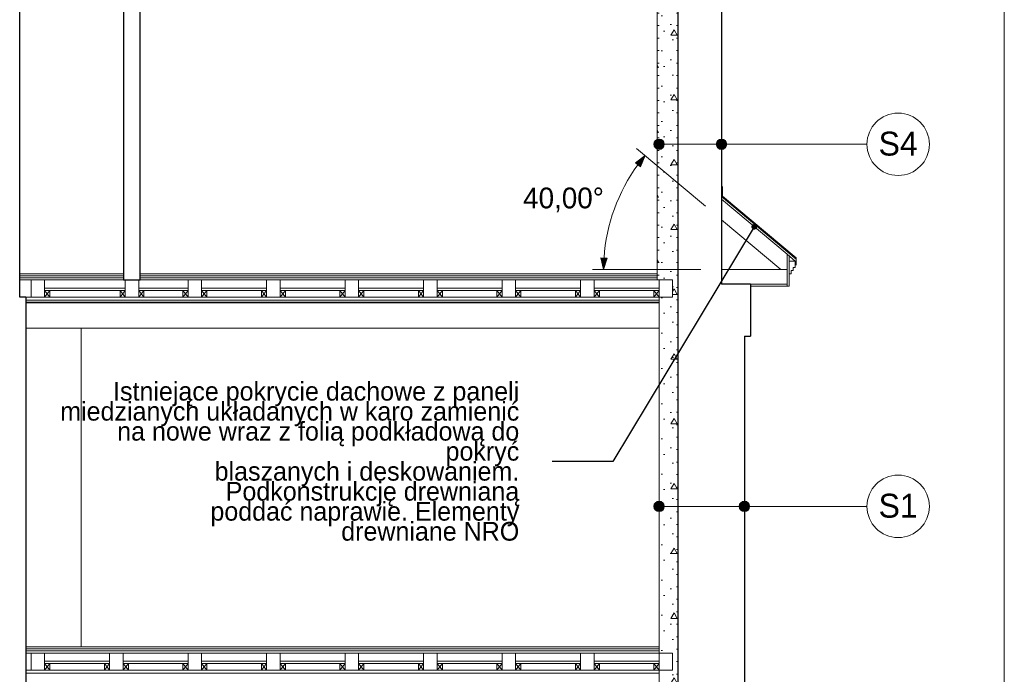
# Model space of a CAD drawing. Extents: x -396299 to -11759, y -15022 to 18278.
# Tile 152 of 205: x -97524 to -88054, y 4138 to 10438. Entities that reach past the tile are written whole.
import ezdxf

# ---------------------------------------------------------------- set-up
doc = ezdxf.new("R2010")
doc.units = 0
doc.header["$MEASUREMENT"] = 0
for name, color, linetype, lineweight in [('0_Nr_Pióra__21', 7, 'Continuous', 13), ('0_Nr_Pióra__5', 7, 'Continuous', 13), ('Arch ocieplenie_Nr_Pióra__21', 7, 'Continuous', 13), ('Arch opisy_Nr_Pióra__1', 7, 'Continuous', 25), ('Arch opisy_Nr_Pióra__21', 7, 'Continuous', 13), ('ARCH TABELA_Nr_Pióra__21', 7, 'Continuous', 13), ('INWENT DACH_Nr_Pióra__21', 7, 'Continuous', 13), ('INWENT DACH_Nr_Pióra__5', 7, 'Continuous', 13), ('INWENT STROPY_Nr_Pióra__21', 7, 'Continuous', 13), ('INWENT.ŚCIANY_Nr_Pióra__1', 7, 'Continuous', 25), ('INWENT.ŚCIANY_Nr_Pióra__5', 7, 'Continuous', 13), ('Inwentaryzacja Konst._Nr_Pióra__5', 7, 'Continuous', 13)]:
    doc.layers.add(name, color=color, linetype=linetype, lineweight=lineweight)
doc.layers.add('Arch ocieplenie', color=7, linetype='Continuous')
doc.layers.add('Arch opisy', color=7, linetype='Continuous')
doc.layers.add('Inwentaryzacja Konst._Nr_Pióra__25', color=7, linetype='Continuous', lineweight=15, true_color=0x40a5ff)
doc.styles.add('GENERATED_STYLE_1', font='txt')
doc.styles.add('GENERATED_STYLE_3', font='txt')
doc.dimstyles.new('GENERATED_STYLE__10', dxfattribs={"dimtxt": 200, "dimasz": 110.144928, "dimexe": 0.18, "dimexo": 40, "dimgap": 0.09, "dimtad": 1, "dimtih": 1, "dimtoh": 1, "dimdec": 0, "dimzin": 0, "dimdsep": 46, "dimtxsty": 'GENERATED_STYLE_1', "dimblk": 'ARROWHEAD_5', "dimblk1": 'ARROWHEAD_5', "dimblk2": 'ARROWHEAD_5', "dimcen": 0.09, "dimclrd": 7, "dimclre": 7, "dimclrt": 7, "dimazin": 0, "dimtfac": 1, "dimtdec": 4, "dimtmove": 0, "dimatfit": 3, "dimfxl": 0, "dimtolj": 1, "dimtzin": 0, "dimarcsym": 0})
doc.dimstyles.new('GENERATED_STYLE__11', dxfattribs={"dimtxt": 0.18, "dimasz": 109.44, "dimexe": 0.18, "dimexo": 0.0625, "dimgap": 0.09, "dimtad": 0, "dimtih": 1, "dimtoh": 1, "dimdec": 4, "dimzin": 0, "dimdsep": 46, "dimcen": 0.09, "dimadec": 0, "dimazin": 0, "dimtfac": 1, "dimtdec": 4, "dimtmove": 0, "dimatfit": 3, "dimldrblk": 'ARROWHEAD_11', "dimfxl": 0, "dimtolj": 1, "dimtzin": 0, "dimarcsym": 0})
pattern_1 = [(0, (0, 0), (0, 623.5383), [60, -300]), (0, (180, 311.8), (0, 623.5383), [60, -300]), (60, (0, 0), (-540, 311.769), [60, -300]), (60, (360, 0), (-540, 311.769), [60, -300]), (120, (60, 0), (540, 311.769), [60, -300]), (120, (420, 0), (540, 311.769), [60, -300]), (0, (0, 60), (0, 120), [0, -120, 0, -180]), (45, (60, 60), (-84.85282, 84.85282), [0, -90, 0, -150])]

# ---------------------------------------------------------------- blocks, each defined once
blk = doc.blocks.new('Ściana_93', base_point=(-91193.6, 733.2))
at = {"layer": 'Arch ocieplenie_Nr_Pióra__21', "linetype": 'Continuous'}
h = blk.add_hatch(dxfattribs=at)
h.set_pattern_fill('Structural_Concrete', color=256, style=0, pattern_type=2)
h.set_pattern_definition(pattern_1)
h.paths.add_polyline_path([(-91193.6, 733.2), (-91193.6, 4178.2), (-91373.6, 4178.2), (-91373.6, 733.2)], flags=0)
for p, q in [((-91243.6, 4178.2), (-91373.6, 4178.2)), ((-91373.6, 4178.2), (-91373.6, 733.2)), ((-91193.6, 733.2), (-91193.6, 4178.2)), ((-91373.6, 733.2), (-91243.6, 733.2))]:
    blk.add_line(p, q, dxfattribs=at)
blk = doc.blocks.new('Ściana_94', base_point=(-91193.6, 4178.2))
at = {"layer": 'Arch ocieplenie_Nr_Pióra__21', "linetype": 'Continuous'}
h = blk.add_hatch(dxfattribs=at)
h.set_pattern_fill('Structural_Concrete', color=256, style=0, pattern_type=2)
h.set_pattern_definition(pattern_1)
h.paths.add_polyline_path([(-91193.6, 4178.2), (-91193.6, 4343.2), (-91243.6, 4343.2), (-91243.6, 4178.2)], flags=0)
for p, q in [((-91243.6, 4343.2), (-91243.6, 4178.2)), ((-91193.6, 4178.2), (-91193.6, 4343.2))]:
    blk.add_line(p, q, dxfattribs=at)
blk = doc.blocks.new('Ściana_95', base_point=(-91193.6, 4343.2))
at = {"layer": 'Arch ocieplenie_Nr_Pióra__21', "linetype": 'Continuous'}
h = blk.add_hatch(dxfattribs=at)
h.set_pattern_fill('Structural_Concrete', color=256, style=0, pattern_type=2)
h.set_pattern_definition(pattern_1)
h.paths.add_polyline_path([(-91193.6, 4343.2), (-91193.6, 7768.2), (-91373.6, 7768.2), (-91373.6, 4343.2)], flags=0)
for p, q in [((-91243.6, 7768.2), (-91373.6, 7768.2)), ((-91373.6, 7768.2), (-91373.6, 4343.2)), ((-91193.6, 4343.2), (-91193.6, 7768.2)), ((-91373.6, 4343.2), (-91243.6, 4343.2))]:
    blk.add_line(p, q, dxfattribs=at)
blk = doc.blocks.new('Ściana_96', base_point=(-91193.6, 7768.2))
at = {"layer": 'Arch ocieplenie_Nr_Pióra__21', "linetype": 'Continuous'}
h = blk.add_hatch(dxfattribs=at)
h.set_pattern_fill('Structural_Concrete', color=256, style=0, pattern_type=2)
h.set_pattern_definition(pattern_1)
h.paths.add_polyline_path([(-91193.6, 7768.2), (-91193.6, 7933.2), (-91243.6, 7933.2), (-91243.6, 7768.2)], flags=0)
for p, q in [((-91243.6, 7933.2), (-91243.6, 7768.2)), ((-91193.6, 7768.2), (-91193.6, 7933.2))]:
    blk.add_line(p, q, dxfattribs=at)
blk = doc.blocks.new('Ściana_97', base_point=(-91193.6, 7933.2))
at = {"layer": 'Arch ocieplenie_Nr_Pióra__21', "linetype": 'Continuous'}
h = blk.add_hatch(dxfattribs=at)
h.set_pattern_fill('Structural_Concrete', color=256, style=0, pattern_type=2)
h.set_pattern_definition(pattern_1)
h.paths.add_polyline_path([(-91193.6, 7933.2), (-91193.6, 10673.2), (-91393.6, 10673.2), (-91393.6, 7933.2)], flags=0)
for p, q in [((-91193.6, 10673.2), (-91393.6, 10673.2)), ((-91393.6, 10673.2), (-91393.6, 7933.2)), ((-91193.6, 7933.2), (-91193.6, 10673.2)), ((-91393.6, 7933.2), (-91243.6, 7933.2))]:
    blk.add_line(p, q, dxfattribs=at)
blk = doc.blocks.new('Linia_65', base_point=(-91373.6, 5754.6))
at = {"layer": 'Arch opisy_Nr_Pióra__21', "linetype": 'Continuous'}
for points in [[(-91323.6, 5754.6), (-91327.4, 5773.7), (-91338.2, 5789.9), (-91354.5, 5800.8), (-91373.6, 5804.6), (-91392.7, 5800.8), (-91408.9, 5789.9), (-91419.8, 5773.7), (-91423.6, 5754.6), (-91419.8, 5735.4), (-91408.9, 5719.2), (-91392.7, 5708.4), (-91373.6, 5704.6), (-91354.5, 5708.4), (-91338.2, 5719.2), (-91327.4, 5735.4)], [(-90503.6, 5754.6), (-90507.4, 5773.7), (-90518.2, 5789.9), (-90534.5, 5800.8), (-90553.6, 5804.6), (-90572.7, 5800.8), (-90588.9, 5789.9), (-90599.8, 5773.7), (-90603.6, 5754.6), (-90599.8, 5735.4), (-90588.9, 5719.2), (-90572.7, 5708.4), (-90553.6, 5704.6), (-90534.5, 5708.4), (-90518.2, 5719.2), (-90507.4, 5735.4)]]:
    blk.add_hatch(color=256, dxfattribs=at).paths.add_polyline_path(points, flags=0)
blk.add_line((-91323.6, 5754.6), (-90603.6, 5754.6), dxfattribs=at)
for centre in [(-91373.6, 5754.6), (-90553.6, 5754.6)]:
    blk.add_circle(centre, 50, dxfattribs=at)
blk = doc.blocks.new('Linia_66', base_point=(-90553.6, 5754.6))
at = {"layer": 'Arch opisy_Nr_Pióra__21', "linetype": 'Continuous'}
blk.add_line((-90553.6, 5754.6), (-89374.6, 5754.6), dxfattribs=at)
blk.add_circle((-89074.6, 5754.6), 300, dxfattribs=at)
blk = doc.blocks.new('Linia_69', base_point=(-91373.6, 9238.8))
at = {"layer": 'Arch opisy_Nr_Pióra__21', "linetype": 'Continuous'}
for points in [[(-91323.6, 9238.8), (-91327.4, 9257.9), (-91338.2, 9274.1), (-91354.5, 9285), (-91373.6, 9288.8), (-91392.7, 9285), (-91408.9, 9274.1), (-91419.8, 9257.9), (-91423.6, 9238.8), (-91419.8, 9219.6), (-91408.9, 9203.4), (-91392.7, 9192.6), (-91373.6, 9188.8), (-91354.5, 9192.6), (-91338.2, 9203.4), (-91327.4, 9219.6)], [(-90723.6, 9238.8), (-90727.4, 9257.9), (-90738.2, 9274.1), (-90754.5, 9285), (-90773.6, 9288.8), (-90792.7, 9285), (-90808.9, 9274.1), (-90819.8, 9257.9), (-90823.6, 9238.8), (-90819.8, 9219.6), (-90808.9, 9203.4), (-90792.7, 9192.6), (-90773.6, 9188.8), (-90754.5, 9192.6), (-90738.2, 9203.4), (-90727.4, 9219.6)]]:
    blk.add_hatch(color=256, dxfattribs=at).paths.add_polyline_path(points, flags=0)
blk.add_line((-91323.6, 9238.8), (-90823.6, 9238.8), dxfattribs=at)
for centre in [(-91373.6, 9238.8), (-90773.6, 9238.8)]:
    blk.add_circle(centre, 50, dxfattribs=at)
blk = doc.blocks.new('Linia_70', base_point=(-90773.6, 9238.8))
at = {"layer": 'Arch opisy_Nr_Pióra__21', "linetype": 'Continuous'}
blk.add_line((-90773.6, 9238.8), (-89374.6, 9238.8), dxfattribs=at)
blk.add_circle((-89074.6, 9238.8), 300, dxfattribs=at)
blk = doc.blocks.new('*D932')
at = {"layer": '0_Nr_Pióra__5', "linetype": 'Continuous'}
for points in [[(-91508.1, 9129.5), (-91553.6, 9022.9), (-91600.8, 9060)], [(-91907.2, 8033.2), (-91933.5, 8146.1), (-91873.5, 8144.1)]]:
    blk.add_hatch(color=256, dxfattribs=at).paths.add_polyline_path(points, flags=0)
for p, q in [((-91591.4, 9199.4), (-90926.8, 8641.8)), ((-91508.1, 9129.5), (-91600.8, 9060)), ((-91508.1, 9129.5), (-91553.6, 9022.9)), ((-91553.6, 9022.9), (-91600.8, 9060)), ((-91907.2, 8033.2), (-91933.5, 8146.1)), ((-91933.5, 8146.1), (-91873.5, 8144.1)), ((-91907.2, 8033.2), (-91873.5, 8144.1)), ((-92015.9, 8033.2), (-90973.6, 8033.2))]:
    blk.add_line(p, q, dxfattribs=at)
blk.add_arc((-90201.5, 8033.2), 1705.6, 143.76169, 176.23831, dxfattribs=at)
at = {"layer": '0_Nr_Pióra__21', "insert": (-92681.2, 8584.9), "char_height": 200, "attachment_point": 7, "style": 'GENERATED_STYLE_1'}
blk.add_mtext('{40,00°}', dxfattribs=at)
blk = doc.blocks.new('ARROWHEAD_5')
at = {"color": 0, "linetype": 'Continuous', "lineweight": 0}
blk.add_line((0, 0), (-1, 0), dxfattribs=at)
blk.add_solid([(-1, 0.2679), (0, 0), (-1, -0.2679), (-1, 0.2679)], dxfattribs=at)
blk = doc.blocks.new('ARROWHEAD_11')
at = {"color": 0, "linetype": 'Continuous', "lineweight": 0}
blk.add_line((0, 0), (-1, 0), dxfattribs=at)
at = {"color": 0, "linetype": 'Continuous', "lineweight": 0, "const_width": 0.25, "flags": 128}
blk.add_lwpolyline([(-0.125, 0, 1), (0.125, 0, 1)], format="xyb", close=True, dxfattribs=at)

msp = doc.modelspace()

# ---------------------------------------------------------------- linework, layer by layer
at = {"layer": 'ARCH TABELA_Nr_Pióra__21', "linetype": 'Continuous'}
msp.add_line((-88053.6, 17678.4), (-88053.6, -12021.6), dxfattribs=at)
at = {"layer": 'INWENT DACH_Nr_Pióra__21', "linetype": 'Continuous'}
msp.add_line((-90493.6, 7873.2), (-90123.6, 7873.2), dxfattribs=at)
at = {"layer": 'INWENT DACH_Nr_Pióra__5', "linetype": 'Continuous'}
for p, q in [((-90763.6, 8833.2), (-90763.6, 8739.8)), ((-90773.6, 8735.1), (-90055.2, 8132.3)), ((-90763.6, 8739.8), (-90055.2, 8145.4)), ((-90143.6, 8180.4), (-90063.6, 8113.3)), ((-90143.6, 8180.4), (-90143.6, 7873.2)), ((-90123.6, 8163.6), (-90123.6, 7873.2)), ((-90055.2, 8075), (-90055.2, 8145.4)), ((-90063.6, 8113.3), (-90123.6, 8113.3)), ((-90083.6, 8053.2), (-90063.6, 8053.2)), ((-90083.6, 8023.2), (-90083.6, 8053.2)), ((-90063.6, 8053.2), (-90063.6, 8113.3)), ((-90123.6, 7993.2), (-90103.6, 7993.2)), ((-90103.6, 8023.2), (-90083.6, 8023.2)), ((-90103.6, 7993.2), (-90103.6, 8023.2)), ((-90493.6, 7873.2), (-90123.6, 7873.2))]:
    msp.add_line(p, q, dxfattribs=at)
at = {"layer": 'INWENT STROPY_Nr_Pióra__21', "linetype": 'Continuous'}
for p, q in [((-97523.6, 7993.2), (-96523.6, 7993.2)), ((-97523.6, 7973.2), (-96523.6, 7973.2)), ((-96363.6, 7993.2), (-91393.6, 7993.2)), ((-96363.6, 7973.2), (-91393.6, 7973.2)), ((-97523.6, 7953.2), (-96523.6, 7953.2)), ((-97523.6, 7933.2), (-91393.6, 7933.2)), ((-96363.6, 7953.2), (-91393.6, 7953.2)), ((-97463.6, 7768.2), (-91373.6, 7768.2)), ((-97283.6, 7853.2), (-96508.6, 7853.2)), ((-97283.6, 7833.2), (-96508.6, 7833.2)), ((-97283.6, 7833.2), (-97233.6, 7768.2)), ((-97283.6, 7768.2), (-97233.6, 7833.2)), ((-97283.6, 7833.2), (-97283.6, 7768.2)), ((-97233.6, 7833.2), (-97283.6, 7833.2)), ((-97283.6, 7768.2), (-97233.6, 7768.2)), ((-97233.6, 7768.2), (-97233.6, 7833.2)), ((-96558.6, 7833.2), (-96508.6, 7768.2)), ((-96558.6, 7768.2), (-96508.6, 7833.2)), ((-96558.6, 7833.2), (-96558.6, 7768.2)), ((-96508.6, 7833.2), (-96558.6, 7833.2)), ((-96558.6, 7768.2), (-96508.6, 7768.2)), ((-96508.6, 7768.2), (-96508.6, 7833.2)), ((-96378.6, 7853.2), (-95903.6, 7853.2)), ((-96378.6, 7833.2), (-95903.6, 7833.2)), ((-96378.6, 7833.2), (-96328.6, 7768.2)), ((-96378.6, 7768.2), (-96328.6, 7833.2)), ((-96378.6, 7833.2), (-96378.6, 7768.2)), ((-96328.6, 7833.2), (-96378.6, 7833.2)), ((-96378.6, 7768.2), (-96328.6, 7768.2)), ((-96328.6, 7768.2), (-96328.6, 7833.2)), ((-95953.6, 7833.2), (-95903.6, 7768.2)), ((-95953.6, 7768.2), (-95903.6, 7833.2)), ((-95953.6, 7833.2), (-95953.6, 7768.2)), ((-95903.6, 7833.2), (-95953.6, 7833.2)), ((-95953.6, 7768.2), (-95903.6, 7768.2)), ((-95903.6, 7768.2), (-95903.6, 7833.2)), ((-95773.6, 7853.2), (-95148.6, 7853.2)), ((-95773.6, 7833.2), (-95148.6, 7833.2)), ((-95773.6, 7833.2), (-95723.6, 7768.2)), ((-95773.6, 7768.2), (-95723.6, 7833.2)), ((-95773.6, 7833.2), (-95773.6, 7768.2)), ((-95723.6, 7833.2), (-95773.6, 7833.2)), ((-95773.6, 7768.2), (-95723.6, 7768.2)), ((-95723.6, 7768.2), (-95723.6, 7833.2)), ((-95198.6, 7833.2), (-95148.6, 7768.2)), ((-95198.6, 7768.2), (-95148.6, 7833.2)), ((-95198.6, 7833.2), (-95198.6, 7768.2)), ((-95148.6, 7833.2), (-95198.6, 7833.2)), ((-95198.6, 7768.2), (-95148.6, 7768.2)), ((-95148.6, 7768.2), (-95148.6, 7833.2)), ((-95018.6, 7853.2), (-94393.6, 7853.2)), ((-95018.6, 7833.2), (-94393.6, 7833.2)), ((-95018.6, 7833.2), (-94968.6, 7768.2)), ((-95018.6, 7768.2), (-94968.6, 7833.2)), ((-95018.6, 7833.2), (-95018.6, 7768.2)), ((-94968.6, 7833.2), (-95018.6, 7833.2)), ((-95018.6, 7768.2), (-94968.6, 7768.2)), ((-94968.6, 7768.2), (-94968.6, 7833.2)), ((-94443.6, 7833.2), (-94393.6, 7768.2)), ((-94443.6, 7768.2), (-94393.6, 7833.2)), ((-94443.6, 7833.2), (-94443.6, 7768.2)), ((-94393.6, 7833.2), (-94443.6, 7833.2)), ((-94443.6, 7768.2), (-94393.6, 7768.2)), ((-94393.6, 7768.2), (-94393.6, 7833.2)), ((-94263.6, 7853.2), (-93638.6, 7853.2)), ((-94263.6, 7833.2), (-93638.6, 7833.2)), ((-94263.6, 7833.2), (-94213.6, 7768.2)), ((-94263.6, 7768.2), (-94213.6, 7833.2)), ((-94263.6, 7833.2), (-94263.6, 7768.2)), ((-94213.6, 7833.2), (-94263.6, 7833.2)), ((-94263.6, 7768.2), (-94213.6, 7768.2)), ((-94213.6, 7768.2), (-94213.6, 7833.2)), ((-93688.6, 7833.2), (-93638.6, 7768.2)), ((-93688.6, 7768.2), (-93638.6, 7833.2)), ((-93688.6, 7833.2), (-93688.6, 7768.2)), ((-93638.6, 7833.2), (-93688.6, 7833.2)), ((-93688.6, 7768.2), (-93638.6, 7768.2)), ((-93638.6, 7768.2), (-93638.6, 7833.2)), ((-93508.6, 7853.2), (-92883.6, 7853.2)), ((-93508.6, 7833.2), (-92883.6, 7833.2)), ((-93508.6, 7833.2), (-93458.6, 7768.2)), ((-93508.6, 7768.2), (-93458.6, 7833.2)), ((-93508.6, 7833.2), (-93508.6, 7768.2)), ((-93458.6, 7833.2), (-93508.6, 7833.2)), ((-93508.6, 7768.2), (-93458.6, 7768.2)), ((-93458.6, 7768.2), (-93458.6, 7833.2)), ((-92933.6, 7833.2), (-92883.6, 7768.2)), ((-92933.6, 7768.2), (-92883.6, 7833.2)), ((-92933.6, 7833.2), (-92933.6, 7768.2)), ((-92883.6, 7833.2), (-92933.6, 7833.2)), ((-92933.6, 7768.2), (-92883.6, 7768.2)), ((-92883.6, 7768.2), (-92883.6, 7833.2)), ((-92753.6, 7853.2), (-92128.6, 7853.2)), ((-92753.6, 7833.2), (-92128.6, 7833.2)), ((-92753.6, 7833.2), (-92703.6, 7768.2)), ((-92753.6, 7768.2), (-92703.6, 7833.2)), ((-92753.6, 7833.2), (-92753.6, 7768.2)), ((-92703.6, 7833.2), (-92753.6, 7833.2)), ((-92753.6, 7768.2), (-92703.6, 7768.2)), ((-92703.6, 7768.2), (-92703.6, 7833.2)), ((-92178.6, 7833.2), (-92128.6, 7768.2)), ((-92178.6, 7768.2), (-92128.6, 7833.2)), ((-92178.6, 7833.2), (-92178.6, 7768.2)), ((-92128.6, 7833.2), (-92178.6, 7833.2)), ((-92178.6, 7768.2), (-92128.6, 7768.2)), ((-92128.6, 7768.2), (-92128.6, 7833.2)), ((-91998.6, 7853.2), (-91373.6, 7853.2)), ((-91998.6, 7833.2), (-91373.6, 7833.2)), ((-91998.6, 7833.2), (-91948.6, 7768.2)), ((-91998.6, 7768.2), (-91948.6, 7833.2)), ((-91998.6, 7833.2), (-91998.6, 7768.2)), ((-91948.6, 7833.2), (-91998.6, 7833.2)), ((-91998.6, 7768.2), (-91948.6, 7768.2)), ((-91948.6, 7768.2), (-91948.6, 7833.2)), ((-91423.6, 7833.2), (-91373.6, 7768.2)), ((-91423.6, 7768.2), (-91373.6, 7833.2)), ((-91423.6, 7833.2), (-91423.6, 7768.2)), ((-91373.6, 7833.2), (-91423.6, 7833.2)), ((-91423.6, 7768.2), (-91373.6, 7768.2)), ((-91373.6, 7768.2), (-91373.6, 7833.2)), ((-97463.6, 7738.2), (-91373.6, 7738.2)), ((-97463.6, 7718.2), (-91373.6, 7718.2)), ((-97463.6, 7713.2), (-91373.6, 7713.2)), ((-97463.6, 7468.2), (-91373.6, 7468.2)), ((-97463.6, 4403.2), (-91373.6, 4403.2)), ((-97463.6, 4383.2), (-91373.6, 4383.2)), ((-97463.6, 4363.2), (-91373.6, 4363.2)), ((-97463.6, 4343.2), (-91373.6, 4343.2)), ((-97283.6, 4263.2), (-96658.6, 4263.2)), ((-96528.6, 4263.2), (-95903.6, 4263.2)), ((-95773.6, 4263.2), (-95148.6, 4263.2)), ((-95018.6, 4263.2), (-94393.6, 4263.2)), ((-94263.6, 4263.2), (-93638.6, 4263.2)), ((-93508.6, 4263.2), (-92883.6, 4263.2)), ((-92753.6, 4263.2), (-92128.6, 4263.2)), ((-91998.6, 4263.2), (-91373.6, 4263.2)), ((-97463.6, 4178.2), (-91373.6, 4178.2)), ((-97283.6, 4243.2), (-96658.6, 4243.2)), ((-97283.6, 4243.2), (-97233.6, 4178.2)), ((-97283.6, 4178.2), (-97233.6, 4243.2)), ((-97283.6, 4243.2), (-97283.6, 4178.2)), ((-97233.6, 4243.2), (-97283.6, 4243.2)), ((-97283.6, 4178.2), (-97233.6, 4178.2)), ((-97233.6, 4178.2), (-97233.6, 4243.2)), ((-96708.6, 4243.2), (-96658.6, 4178.2)), ((-96708.6, 4178.2), (-96658.6, 4243.2)), ((-96708.6, 4243.2), (-96708.6, 4178.2)), ((-96658.6, 4243.2), (-96708.6, 4243.2)), ((-96708.6, 4178.2), (-96658.6, 4178.2)), ((-96658.6, 4178.2), (-96658.6, 4243.2)), ((-96528.6, 4243.2), (-95903.6, 4243.2)), ((-96528.6, 4243.2), (-96478.6, 4178.2)), ((-96528.6, 4178.2), (-96478.6, 4243.2)), ((-96528.6, 4243.2), (-96528.6, 4178.2)), ((-96478.6, 4243.2), (-96528.6, 4243.2)), ((-96528.6, 4178.2), (-96478.6, 4178.2)), ((-96478.6, 4178.2), (-96478.6, 4243.2)), ((-95953.6, 4243.2), (-95903.6, 4178.2)), ((-95953.6, 4178.2), (-95903.6, 4243.2)), ((-95953.6, 4243.2), (-95953.6, 4178.2)), ((-95903.6, 4243.2), (-95953.6, 4243.2)), ((-95953.6, 4178.2), (-95903.6, 4178.2)), ((-95903.6, 4178.2), (-95903.6, 4243.2)), ((-95773.6, 4243.2), (-95148.6, 4243.2)), ((-95773.6, 4243.2), (-95723.6, 4178.2)), ((-95773.6, 4178.2), (-95723.6, 4243.2)), ((-95773.6, 4243.2), (-95773.6, 4178.2)), ((-95723.6, 4243.2), (-95773.6, 4243.2)), ((-95773.6, 4178.2), (-95723.6, 4178.2)), ((-95723.6, 4178.2), (-95723.6, 4243.2)), ((-95198.6, 4243.2), (-95148.6, 4178.2)), ((-95198.6, 4178.2), (-95148.6, 4243.2)), ((-95198.6, 4243.2), (-95198.6, 4178.2)), ((-95148.6, 4243.2), (-95198.6, 4243.2)), ((-95198.6, 4178.2), (-95148.6, 4178.2)), ((-95148.6, 4178.2), (-95148.6, 4243.2)), ((-95018.6, 4243.2), (-94393.6, 4243.2)), ((-95018.6, 4243.2), (-94968.6, 4178.2)), ((-95018.6, 4178.2), (-94968.6, 4243.2)), ((-95018.6, 4243.2), (-95018.6, 4178.2)), ((-94968.6, 4243.2), (-95018.6, 4243.2)), ((-95018.6, 4178.2), (-94968.6, 4178.2)), ((-94968.6, 4178.2), (-94968.6, 4243.2)), ((-94443.6, 4243.2), (-94393.6, 4178.2)), ((-94443.6, 4178.2), (-94393.6, 4243.2)), ((-94443.6, 4243.2), (-94443.6, 4178.2)), ((-94393.6, 4243.2), (-94443.6, 4243.2)), ((-94443.6, 4178.2), (-94393.6, 4178.2)), ((-94393.6, 4178.2), (-94393.6, 4243.2)), ((-94263.6, 4243.2), (-93638.6, 4243.2)), ((-94263.6, 4243.2), (-94213.6, 4178.2)), ((-94263.6, 4178.2), (-94213.6, 4243.2)), ((-94263.6, 4243.2), (-94263.6, 4178.2)), ((-94213.6, 4243.2), (-94263.6, 4243.2)), ((-94263.6, 4178.2), (-94213.6, 4178.2)), ((-94213.6, 4178.2), (-94213.6, 4243.2)), ((-93688.6, 4243.2), (-93638.6, 4178.2)), ((-93688.6, 4178.2), (-93638.6, 4243.2)), ((-93688.6, 4243.2), (-93688.6, 4178.2)), ((-93638.6, 4243.2), (-93688.6, 4243.2)), ((-93688.6, 4178.2), (-93638.6, 4178.2)), ((-93638.6, 4178.2), (-93638.6, 4243.2)), ((-93508.6, 4243.2), (-92883.6, 4243.2)), ((-93508.6, 4243.2), (-93458.6, 4178.2)), ((-93508.6, 4178.2), (-93458.6, 4243.2)), ((-93508.6, 4243.2), (-93508.6, 4178.2)), ((-93458.6, 4243.2), (-93508.6, 4243.2)), ((-93508.6, 4178.2), (-93458.6, 4178.2)), ((-93458.6, 4178.2), (-93458.6, 4243.2)), ((-92933.6, 4243.2), (-92883.6, 4178.2)), ((-92933.6, 4178.2), (-92883.6, 4243.2)), ((-92933.6, 4243.2), (-92933.6, 4178.2)), ((-92883.6, 4243.2), (-92933.6, 4243.2)), ((-92933.6, 4178.2), (-92883.6, 4178.2)), ((-92883.6, 4178.2), (-92883.6, 4243.2)), ((-92753.6, 4243.2), (-92128.6, 4243.2)), ((-92753.6, 4243.2), (-92703.6, 4178.2)), ((-92753.6, 4178.2), (-92703.6, 4243.2)), ((-92753.6, 4243.2), (-92753.6, 4178.2)), ((-92703.6, 4243.2), (-92753.6, 4243.2)), ((-92753.6, 4178.2), (-92703.6, 4178.2)), ((-92703.6, 4178.2), (-92703.6, 4243.2)), ((-92178.6, 4243.2), (-92128.6, 4178.2)), ((-92178.6, 4178.2), (-92128.6, 4243.2)), ((-92178.6, 4243.2), (-92178.6, 4178.2)), ((-92128.6, 4243.2), (-92178.6, 4243.2)), ((-92178.6, 4178.2), (-92128.6, 4178.2)), ((-92128.6, 4178.2), (-92128.6, 4243.2)), ((-91998.6, 4243.2), (-91373.6, 4243.2)), ((-91998.6, 4243.2), (-91948.6, 4178.2)), ((-91998.6, 4178.2), (-91948.6, 4243.2)), ((-91998.6, 4243.2), (-91998.6, 4178.2)), ((-91948.6, 4243.2), (-91998.6, 4243.2)), ((-91998.6, 4178.2), (-91948.6, 4178.2)), ((-91948.6, 4178.2), (-91948.6, 4243.2)), ((-91423.6, 4243.2), (-91373.6, 4178.2)), ((-91423.6, 4178.2), (-91373.6, 4243.2)), ((-91423.6, 4243.2), (-91423.6, 4178.2)), ((-91373.6, 4243.2), (-91423.6, 4243.2)), ((-91423.6, 4178.2), (-91373.6, 4178.2)), ((-91373.6, 4178.2), (-91373.6, 4243.2)), ((-97463.6, 4148.2), (-91373.6, 4148.2))]:
    msp.add_line(p, q, dxfattribs=at)
at = {"layer": 'INWENT.ŚCIANY_Nr_Pióra__1', "linetype": 'Continuous'}
for p, q in [((-91193.6, 10838.2), (-91193.6, -3251.8)), ((-90773.6, 10838.2), (-90773.6, 7893.2)), ((-97523.6, 7768.2), (-97523.6, 10673.2)), ((-96523.6, 10673.2), (-96523.6, 7933.2)), ((-96363.6, 7933.2), (-96363.6, 10673.2)), ((-96523.6, 7933.2), (-96363.6, 7933.2)), ((-90493.6, 7893.2), (-90773.6, 7893.2)), ((-90493.6, 7893.2), (-90493.6, 7393.2)), ((-97463.6, 7768.2), (-97523.6, 7768.2)), ((-97463.6, 7768.2), (-97463.6, -3251.8)), ((-90553.6, 7393.2), (-90553.6, -2050)), ((-90553.6, 7393.2), (-90493.6, 7393.2))]:
    msp.add_line(p, q, dxfattribs=at)
at = {"layer": 'INWENT.ŚCIANY_Nr_Pióra__5', "linetype": 'Continuous'}
msp.add_line((-96933.6, 4403.2), (-96933.6, 7468.2), dxfattribs=at)
at = {"layer": 'Inwentaryzacja Konst._Nr_Pióra__25', "linetype": 'Continuous'}
for p, q in [((-97413.6, 7933.2), (-97413.6, 7768.2)), ((-97283.6, 7933.2), (-97413.6, 7933.2)), ((-97283.6, 7768.2), (-97283.6, 7933.2)), ((-96508.6, 7933.2), (-96508.6, 7768.2)), ((-96378.6, 7933.2), (-96508.6, 7933.2)), ((-96378.6, 7768.2), (-96378.6, 7933.2)), ((-95903.6, 7933.2), (-95903.6, 7768.2)), ((-95773.6, 7933.2), (-95903.6, 7933.2)), ((-95773.6, 7768.2), (-95773.6, 7933.2)), ((-95148.6, 7933.2), (-95148.6, 7768.2)), ((-95018.6, 7933.2), (-95148.6, 7933.2)), ((-95018.6, 7768.2), (-95018.6, 7933.2)), ((-94393.6, 7933.2), (-94393.6, 7768.2)), ((-94263.6, 7933.2), (-94393.6, 7933.2)), ((-94263.6, 7768.2), (-94263.6, 7933.2)), ((-93638.6, 7933.2), (-93638.6, 7768.2)), ((-93508.6, 7933.2), (-93638.6, 7933.2)), ((-93508.6, 7768.2), (-93508.6, 7933.2)), ((-92883.6, 7933.2), (-92883.6, 7768.2)), ((-92753.6, 7933.2), (-92883.6, 7933.2)), ((-92753.6, 7768.2), (-92753.6, 7933.2)), ((-92128.6, 7933.2), (-92128.6, 7768.2)), ((-91998.6, 7933.2), (-92128.6, 7933.2)), ((-91998.6, 7768.2), (-91998.6, 7933.2)), ((-91373.6, 7933.2), (-91373.6, 7768.2)), ((-91243.6, 7933.2), (-91373.6, 7933.2)), ((-91243.6, 7768.2), (-91243.6, 7933.2)), ((-97413.6, 7768.2), (-97283.6, 7768.2)), ((-96508.6, 7768.2), (-96378.6, 7768.2)), ((-95903.6, 7768.2), (-95773.6, 7768.2)), ((-95148.6, 7768.2), (-95018.6, 7768.2)), ((-94393.6, 7768.2), (-94263.6, 7768.2)), ((-93638.6, 7768.2), (-93508.6, 7768.2)), ((-92883.6, 7768.2), (-92753.6, 7768.2)), ((-92128.6, 7768.2), (-91998.6, 7768.2)), ((-91373.6, 7768.2), (-91243.6, 7768.2)), ((-97413.6, 4343.2), (-97413.6, 4178.2)), ((-97283.6, 4343.2), (-97413.6, 4343.2)), ((-97283.6, 4178.2), (-97283.6, 4343.2)), ((-96658.6, 4343.2), (-96658.6, 4178.2)), ((-96528.6, 4343.2), (-96658.6, 4343.2)), ((-96528.6, 4178.2), (-96528.6, 4343.2)), ((-95903.6, 4343.2), (-95903.6, 4178.2)), ((-95773.6, 4343.2), (-95903.6, 4343.2)), ((-95773.6, 4178.2), (-95773.6, 4343.2)), ((-95148.6, 4343.2), (-95148.6, 4178.2)), ((-95018.6, 4343.2), (-95148.6, 4343.2)), ((-95018.6, 4178.2), (-95018.6, 4343.2)), ((-94393.6, 4343.2), (-94393.6, 4178.2)), ((-94263.6, 4343.2), (-94393.6, 4343.2)), ((-94263.6, 4178.2), (-94263.6, 4343.2)), ((-93638.6, 4343.2), (-93638.6, 4178.2)), ((-93508.6, 4343.2), (-93638.6, 4343.2)), ((-93508.6, 4178.2), (-93508.6, 4343.2)), ((-92883.6, 4343.2), (-92883.6, 4178.2)), ((-92753.6, 4343.2), (-92883.6, 4343.2)), ((-92753.6, 4178.2), (-92753.6, 4343.2)), ((-92128.6, 4343.2), (-92128.6, 4178.2)), ((-91998.6, 4343.2), (-92128.6, 4343.2)), ((-91998.6, 4178.2), (-91998.6, 4343.2)), ((-91373.6, 4343.2), (-91373.6, 4178.2)), ((-91243.6, 4343.2), (-91373.6, 4343.2)), ((-91243.6, 4178.2), (-91243.6, 4343.2)), ((-97413.6, 4178.2), (-97283.6, 4178.2)), ((-96658.6, 4178.2), (-96528.6, 4178.2)), ((-95903.6, 4178.2), (-95773.6, 4178.2)), ((-95148.6, 4178.2), (-95018.6, 4178.2)), ((-94393.6, 4178.2), (-94263.6, 4178.2)), ((-93638.6, 4178.2), (-93508.6, 4178.2)), ((-92883.6, 4178.2), (-92753.6, 4178.2)), ((-92128.6, 4178.2), (-91998.6, 4178.2)), ((-91373.6, 4178.2), (-91243.6, 4178.2))]:
    msp.add_line(p, q, dxfattribs=at)
at = {"layer": 'Inwentaryzacja Konst._Nr_Pióra__5', "linetype": 'Continuous'}
for p, q in [((-90773.6, 8709), (-90143.6, 8180.4)), ((-90773.6, 8513.2), (-90201.5, 8033.2)), ((-90773.6, 8033.2), (-90143.6, 8033.2)), ((-90143.6, 7893.2), (-90493.6, 7893.2))]:
    msp.add_line(p, q, dxfattribs=at)

# ---------------------------------------------------------------- block references
at = {"layer": 'Arch ocieplenie'}
for name, p in [('Ściana_97', (-91193.6, 7933.2)), ('Ściana_96', (-91193.6, 7768.2)), ('Ściana_95', (-91193.6, 4343.2)), ('Ściana_94', (-91193.6, 4178.2)), ('Ściana_93', (-91193.6, 733.2))]:
    msp.add_blockref(name, p, dxfattribs=at)
at = {"layer": 'Arch opisy', "linetype": 'Continuous'}
for name, p in [('Linia_70', (-90773.6, 9238.8)), ('Linia_69', (-91373.6, 9238.8)), ('Linia_66', (-90553.6, 5754.6)), ('Linia_65', (-91373.6, 5754.6))]:
    msp.add_blockref(name, p, dxfattribs=at)

# ---------------------------------------------------------------- texts
at = {"layer": 'Arch opisy_Nr_Pióra__1', "linetype": 'Continuous', "char_height": 230, "attachment_point": 2, "style": 'GENERATED_STYLE_3'}
for s, insert in [('{S4}', (-89074.6, 9360.2)), ('{S1}', (-89074.6, 5875.9))]:
    msp.add_mtext(s, dxfattribs=dict(at, insert=insert))
at = {"layer": 'Arch opisy_Nr_Pióra__21', "linetype": 'Continuous', "insert": (-92718.8, 6187.1), "char_height": 180, "width": 4367.44, "attachment_point": 6, "line_spacing_factor": 0.641678, "style": 'GENERATED_STYLE_3'}
msp.add_mtext('{Istniejące pokrycie dachowe z paneli\\Pmiedzianych układanych w karo zamienić \\Pna nowe wraz z folią podkładową do pokryć \\Pblaszanych i deskowaniem.\\PPodkonstrukcję drewnianą \\Ppoddać naprawie. Elementy \\Pdrewniane NRO}', dxfattribs=at)

# ---------------------------------------------------------------- dimensions: what is measured, and where the dimension line sits
at = {"linetype": 'Continuous'}
dim = msp.add_angular_dim_3p(base=(-91804.3, 8616.5), center=(-90201.5, 8033.2), p1=(-90773.6, 8513.2), p2=(-90773.6, 8033.2), dimstyle='GENERATED_STYLE__10', dxfattribs=at)
dim.commit()
dim.dimension.update_dxf_attribs({"geometry": '*D932', "text_midpoint": (-92284.4, 8684.9), "dimtype": 165})

# ---------------------------------------------------------------- leaders
at = {"layer": 'Arch opisy_Nr_Pióra__21', "linetype": 'Continuous', "annotation_type": 0, "has_hookline": 1, "hookline_direction": 1, "text_width": 4122.9}
msp.add_leader([(-90458.6, 8444.7), (-91820.1, 6187.6), (-92402.3, 6187.6)], dimstyle='GENERATED_STYLE__11', dxfattribs=at)

doc.saveas('drawing.dxf')
